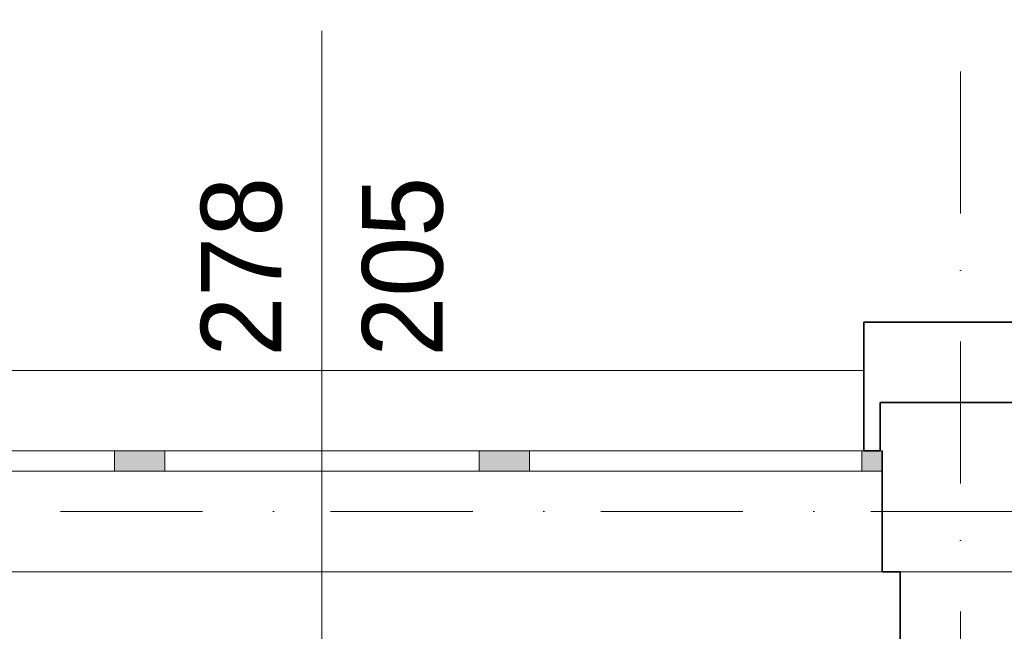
# Model space of a CAD drawing. Header units: millimetres. Extents: x -34676 to 172266, y 39940 to 476087.
# Tile 202 of 256: x 44605 to 47049, y 356643 to 358161. Entities that reach past the tile are written whole.
import ezdxf

# ---------------------------------------------------------------- set-up
doc = ezdxf.new("R2010")
doc.units = ezdxf.units.MM
doc.header["$MEASUREMENT"] = 0
doc.linetypes.add('Krawędzie ukryte', pattern=[3.912222, 2.822222, -1.09])
doc.linetypes.add('Kropki i Kreski', pattern=[6.702778, 3.527778, -1.763889, 0, -1.411111])
for name, color, linetype in [('#podkład', 252, 'Continuous'), ('- A - ocieplenie', 7, 'Continuous'), ('Konstrukcja - Siatka mod', 7, 'Continuous'), ('Konstrukcja - Stropy', 7, 'Continuous'), ('Konstrukcja - Ściany nośne wew..P', 7, 'Continuous'), ('Konstrukcja - Ściany zewnętrzne', 7, 'Continuous'), ('Okna Archicada', 7, 'Continuous'), ('Znaczniki okien Archicada', 7, 'Continuous')]:
    doc.layers.add(name, color=color, linetype=linetype)
doc.styles.add('MtXpl_Arial3', font='txt', dxfattribs={"height": 0.2})

# ---------------------------------------------------------------- blocks, each defined once
blk = doc.blocks.new('kjghgg')
at = {"layer": '- A - ocieplenie', "color": 252, "linetype": 'Continuous', "lineweight": 35, "ltscale": 100}
for p, q in [((-97685.8, 482698.3), (-97685.8, 482578.3)), ((-97205.8, 482698.3), (-97685.8, 482698.3)), ((-97685.8, 482428.3), (-97685.8, 482578.3)), ((-97645.8, 482378.3), (-97645.8, 482498.3)), ((-97645.8, 482498.3), (-97245.8, 482498.3)), ((-97685.8, 482378.3), (-97685.8, 482428.3)), ((-97685.8, 482378.3), (-97645.8, 482378.3))]:
    blk.add_line(p, q, dxfattribs=at)
at = {"layer": 'Konstrukcja - Siatka mod', "color": 252, "linetype": 'Kropki i Kreski', "lineweight": 13, "ltscale": 100}
for p, q in [((-97445.8, 468219.5), (-97445.8, 485184.3)), ((-123813.3, 482228.3), (-94368.7, 482228.3))]:
    blk.add_line(p, q, dxfattribs=at)
at = {"layer": 'Konstrukcja - Stropy', "color": 252, "linetype": 'Continuous', "lineweight": 13, "ltscale": 100}
blk.add_line((-94325.8, 482078.3), (-121365.8, 482078.3), dxfattribs=at)
at = {"layer": 'Konstrukcja - Ściany nośne wew..P', "color": 252, "linetype": 'Continuous', "lineweight": 35, "ltscale": 100}
blk.add_line((-97595.8, 482078.3), (-97595.8, 477128.3), dxfattribs=at)
at = {"layer": 'Konstrukcja - Ściany nośne wew..P', "color": 252, "linetype": 'Krawędzie ukryte', "lineweight": 20, "ltscale": 100}
for p, q in [((-97595.8, 482078.3), (-97595.8, 477128.3)), ((-97295.8, 482078.3), (-97595.8, 482078.3))]:
    blk.add_line(p, q, dxfattribs=at)
at = {"layer": 'Konstrukcja - Ściany zewnętrzne', "color": 252, "linetype": 'Continuous', "lineweight": 13, "ltscale": 100}
for p, q in [((-97245.8, 482498.3), (-97645.8, 482498.3)), ((-97645.8, 482498.3), (-97645.8, 482378.3))]:
    blk.add_line(p, q, dxfattribs=at)
at = {"layer": 'Konstrukcja - Ściany zewnętrzne', "color": 252, "linetype": 'Continuous', "lineweight": 35, "ltscale": 100}
for p, q in [((-97640.8, 482378.3), (-97640.8, 482328.3)), ((-97640.8, 482328.3), (-97640.8, 482078.3)), ((-97640.8, 482078.3), (-97595.8, 482078.3))]:
    blk.add_line(p, q, dxfattribs=at)
at = {"layer": 'Okna Archicada', "color": 252, "linetype": 'Continuous', "lineweight": 13, "ltscale": 100}
for p, q in [((-100375.8, 482578.3), (-97685.8, 482578.3)), ((-97640.8, 482378.3), (-100420.8, 482378.3)), ((-100375.8, 482378.3), (-97685.8, 482378.3)), ((-100370.8, 482378.3), (-99545.8, 482378.3)), ((-99545.8, 482328.3), (-99545.8, 482378.3)), ((-99545.8, 482378.3), (-99495.8, 482378.3)), ((-99495.8, 482378.3), (-99420.8, 482378.3)), ((-99420.8, 482378.3), (-99420.8, 482328.3)), ((-99420.8, 482378.3), (-98640.8, 482378.3)), ((-98640.8, 482328.3), (-98640.8, 482378.3)), ((-98640.8, 482378.3), (-98565.8, 482378.3)), ((-98565.8, 482378.3), (-98515.8, 482378.3)), ((-98515.8, 482378.3), (-98515.8, 482328.3)), ((-98515.8, 482378.3), (-97690.8, 482378.3)), ((-97690.8, 482328.3), (-97690.8, 482378.3)), ((-97690.8, 482378.3), (-97640.8, 482378.3)), ((-99545.8, 482328.3), (-100370.8, 482328.3)), ((-99495.8, 482328.3), (-99545.8, 482328.3)), ((-99420.8, 482328.3), (-99495.8, 482328.3)), ((-98640.8, 482328.3), (-99420.8, 482328.3)), ((-98565.8, 482328.3), (-98640.8, 482328.3)), ((-98515.8, 482328.3), (-98565.8, 482328.3)), ((-97690.8, 482328.3), (-98515.8, 482328.3)), ((-97640.8, 482328.3), (-97690.8, 482328.3)), ((-97640.8, 482078.3), (-100420.8, 482078.3))]:
    blk.add_line(p, q, dxfattribs=at)
at = {"layer": 'Okna Archicada', "color": 252, "linetype": 'Continuous', "lineweight": 35, "ltscale": 100}
for p, q in [((-97685.8, 482428.3), (-97685.8, 482578.3)), ((-97685.8, 482378.3), (-97685.8, 482428.3)), ((-97640.8, 482378.3), (-97640.8, 482328.3)), ((-97640.8, 482378.3), (-97640.8, 482328.3)), ((-97640.8, 482328.3), (-97640.8, 482078.3))]:
    blk.add_line(p, q, dxfattribs=at)
at = {"layer": 'Okna Archicada', "color": 252, "linetype": 'Continuous', "lineweight": 13, "extrusion": (0, 0, -1)}
for points in [[(99495.8, 482328.3), (99545.8, 482378.3), (99545.8, 482328.3)], [(99545.8, 482378.3), (99495.8, 482328.3), (99495.8, 482378.3)], [(99420.8, 482328.3), (99495.8, 482378.3), (99495.8, 482328.3)], [(99495.8, 482378.3), (99420.8, 482328.3), (99420.8, 482378.3)], [(98565.8, 482328.3), (98640.8, 482378.3), (98640.8, 482328.3)], [(98640.8, 482378.3), (98565.8, 482328.3), (98565.8, 482378.3)], [(98515.8, 482328.3), (98565.8, 482378.3), (98565.8, 482328.3)], [(98565.8, 482378.3), (98515.8, 482328.3), (98515.8, 482378.3)], [(97640.8, 482328.3), (97690.8, 482378.3), (97690.8, 482328.3)], [(97690.8, 482378.3), (97640.8, 482328.3), (97640.8, 482378.3)]]:
    blk.add_solid(points, dxfattribs=at)
at = {"layer": 'Znaczniki okien Archicada', "color": 252, "linetype": 'Continuous', "lineweight": 13, "ltscale": 100}
blk.add_line((-99030.8, 483421.2), (-99030.8, 481478.3), dxfattribs=at)
at = {"layer": 'Znaczniki okien Archicada', "color": 252, "linetype": 'Continuous', "lineweight": 15, "style": 'MtXpl_Arial3'}
for s, p in [('278', (-99131.2, 482612.5)), ('205', (-98731.2, 482612.5))]:
    blk.add_text(s, height=200, rotation=90, dxfattribs=at).set_placement(p)

msp = doc.modelspace()

# ---------------------------------------------------------------- block references
at = {"layer": '#podkład'}
msp.add_blockref('kjghgg', (144386, -125287.5), dxfattribs=at)

doc.saveas('drawing.dxf')
